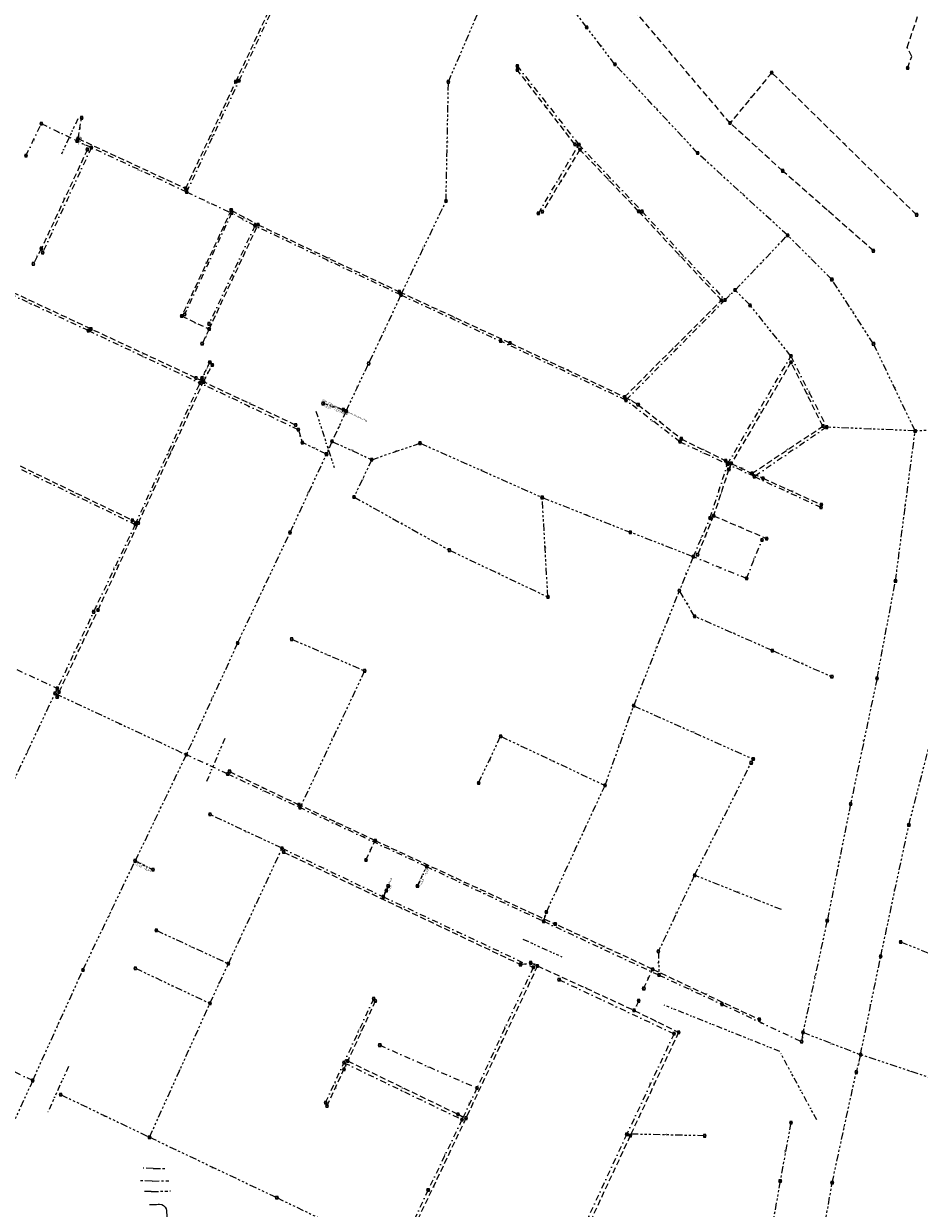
# Model space of a CAD drawing. Extents: x 149823 to 156818, y 468751 to 475536.
# Tile 23 of 27: x 154014 to 154388, y 473783 to 474277. Entities that reach past the tile are written whole.
import ezdxf
from ezdxf.enums import TextEntityAlignment as Align

# ---------------------------------------------------------------- set-up
doc = ezdxf.new("R2010")
doc.units = 0
doc.header["$LTSCALE"] = 0.5
for name, pattern in [('RI-DRAINAGE-SO', [19.2, 6, -1.8, 1.8, -1.8, 2.4, -1.8, 1.8, -1.8]), ('RI-DWA-SO', [11, 5, -3, 0, -3]), ('RI-GWA-SO', [18.45, 6, -1.8, 1.75, -1.8, 1.75, -1.8, 1.75, -1.8]), ('RI-HWA-SO', [7.4, 5, -2.4]), ('RI-OVERIG-SO', [17, 5, -2, 2, -2, 0, -2, 2, -2])]:
    doc.linetypes.add(name, pattern=pattern)
doc.layers.get('0').update_dxf_attribs({"linetype": 'CONTINUOUS'})
for name, color, linetype, lineweight in [('B-OI-RI-DRAINAGE-G', 91, 'RI-DRAINAGE-SO', 18), ('B-OI-RI-DWA-G', 42, 'RI-DWA-SO', 18), ('B-OI-RI-DWA_RIOOLPUT-S-250', 42, 'CONTINUOUS', 18), ('B-OI-RI-GWA-G', 11, 'RI-GWA-SO', 18), ('B-OI-RI-GWA_RIOOLPUT-S-250', 11, 'CONTINUOUS', 18), ('B-OI-RI-HWA-G', 151, 'RI-HWA-SO', 18), ('B-OI-RI-HWA_RIOOLPUT-S-250', 151, 'CONTINUOUS', 18), ('B-OI-RI-OVERIG_DUIKER-G', 171, 'RI-OVERIG-SO', 18), ('B-OI-RI-OVERIG_OVERSTORTLEIDING-G', 171, 'RI-OVERIG-SO', 18), ('B-OI-RI-OVERIG_OVERSTORTLEIDING-T30', 171, 'CONTINUOUS', 35), ('B-OI-RI-OVERIG_OVERSTORTLEIDING-T35', 171, 'CONTINUOUS', 35), ('B-OI-RI-OVERIG_STROMINGSRICHTING-T70', 252, 'CONTINUOUS', 70)]:
    doc.layers.add(name, color=color, linetype=linetype, lineweight=lineweight)
doc.layers.add('UITLAAT', color=151, linetype='CONTINUOUS')
doc.styles.add('NLCS-ISO', font='NLCS-ISO.ttf')
doc.styles.add('NLCS-ISO-M250-T30', font='NLCS-ISO.ttf', dxfattribs={"height": 0.75})
doc.styles.add('NLCS-ISO-M250-T35', font='NLCS-ISO.ttf', dxfattribs={"height": 0.875})
doc.styles.add('NLCS-ISO-M250-T70', font='NLCS-ISO.ttf', dxfattribs={"height": 1.75})

# ---------------------------------------------------------------- blocks, each defined once
blk = doc.blocks.new('SRI-PUT_INSPECTIE-SO')
at = {"flags": 128}
blk.add_lwpolyline([(-2, -2), (2, -2), (2, 2), (-2, 2)], close=True, dxfattribs=at)
blk.add_circle((0, 0), 2)
at = {"style": 'NLCS-ISO'}
blk.add_text('I', height=2.5, dxfattribs=at).set_placement((0, 0), align=Align.MIDDLE_CENTER)

msp = doc.modelspace()

# ---------------------------------------------------------------- linework, layer by layer
at = {"layer": 'B-OI-RI-DRAINAGE-G'}
for points in [[(154068.4, 473799.81), (154064.18, 473799.97)], [(154068.4, 473799.81), (154073.4, 473799.85)], [(154067.94, 473794.62), (154063.15, 473794.66)], [(154067.57, 473790.23), (154075.64, 473790.5)], [(154067.94, 473794.62), (154075.53, 473794.78)], [(154067.57, 473790.23), (154064.72, 473790.29)], [(154066.91, 473784.79), (154069.76, 473784.89), (154070.48, 473785.04), (154071.02, 473785.05), (154072.05, 473784.8), (154072.67, 473784.45), (154072.95, 473784.22), (154073.42, 473783.68), (154073.75, 473783.06), (154073.94, 473782.37), (154074.08, 473779.68), (154075.01, 473759.55), (154075.79, 473745.78), (154078.39, 473694.4), (154078.78, 473687.39)]]:
    msp.add_lwpolyline(points, dxfattribs=at)
at = {"layer": 'B-OI-RI-DWA-G'}
for points in [[(154104.19, 474252.88), (154128.11, 474303.87)], [(154220.05, 474259.04), (154245.73, 474226.26)], [(154082.37, 474206.51), (154104.19, 474252.88)], [(154015.37, 474221.62), (154021.77, 474235.01)], [(154021.77, 474235.01), (154036.61, 474227.82)], [(154042.63, 474225.01), (154022.3, 474181.26)], [(154042.63, 474225.01), (154036.61, 474227.82)], [(154082.37, 474206.51), (154042.63, 474225.01)], [(154228.86, 474197.58), (154245.73, 474226.26)], [(154245.73, 474226.26), (154272.09, 474198.38)], [(154082.37, 474206.51), (154101.05, 474197.75)], [(154101.05, 474197.75), (154081.5, 474155.6)], [(154110.76, 474192.48), (154101.05, 474197.75)], [(154272.09, 474198.38), (154306.64, 474161.55)], [(154110.76, 474192.48), (154091.65, 474151.6)], [(154171.59, 474163.63), (154110.76, 474192.48)], [(154041.42, 474148.79), (153992.58, 474171.62)], [(154306.64, 474161.55), (154310.84, 474165.65)], [(154171.59, 474163.63), (154213.14, 474144.41)], [(154306.64, 474161.55), (154265.37, 474119.81)], [(154041.42, 474148.79), (154087.9, 474126.98)], [(154265.37, 474119.81), (154213.14, 474144.41)], [(154307.68, 474093.23), (154334.09, 474138.19)], [(154334.09, 474138.19), (154348.94, 474108.58)], [(154060.92, 474068.09), (154087.9, 474126.98)], [(154088.76, 474128.98), (154087.93, 474126.96)], [(154128.89, 474107.5), (154087.93, 474126.96)], [(154287.83, 474102.52), (154265.37, 474119.81)], [(154348.94, 474108.58), (154318.85, 474088.02)], [(154287.83, 474102.52), (154307.68, 474093.23)], [(154300.44, 474070.77), (154307.68, 474093.23)], [(154318.85, 474088.02), (154307.68, 474093.23)], [(154013.49, 474090.99), (154060.92, 474068.09)], [(154318.85, 474088.02), (154346.61, 474075.22)], [(154060.92, 474068.09), (154043.57, 474031.67)], [(154293.42, 474054.6), (154300.44, 474070.77)], [(154315.65, 474045.6), (154322.06, 474061.6)], [(154315.65, 474045.6), (154293.42, 474054.6)], [(154044.56, 474033.76), (154028.48, 473999.79)], [(153986.17, 474019.33), (154028.48, 473999.79)], [(154028.48, 473999.79), (154027.49, 473997.7)], [(154099.41, 473964.16), (154082.16, 473972.18)], [(154099.41, 473964.16), (154129.59, 473950.16)], [(154182.28, 473925.57), (154129.59, 473950.16)], [(154122.09, 473933.21), (154164.32, 473912.97)], [(154182.28, 473925.57), (154231.06, 473902.8)], [(154164.32, 473912.97), (154165.48, 473915.6)], [(154164.32, 473912.97), (154226.73, 473883.62)], [(154231.06, 473902.8), (154279.12, 473880.4)], [(154226.73, 473883.62), (154203.26, 473833.33)], [(154279.12, 473880.4), (154305.33, 473868.27)], [(154237.52, 473878.47), (154285.38, 473855.96)], [(154160.24, 473870.57), (154147.87, 473843.91)], [(154305.33, 473868.27), (154338.55, 473852.69)], [(154018.2, 473836.5), (153963.65, 473861.66)], [(154285.38, 473855.96), (154265.73, 473814.12)], [(154162.82, 473851.21), (154203.26, 473833.33)], [(154140.22, 473827.26), (154147.87, 473843.91)], [(154147.87, 473843.91), (154197.05, 473820.21)], [(154203.26, 473833.33), (154197.05, 473820.21)], [(154197.05, 473820.21), (154182.96, 473790.91)], [(154265.73, 473814.12), (154228.79, 473734.82)], [(154182.96, 473790.91), (154170.1, 473763.54)]]:
    msp.add_lwpolyline(points, dxfattribs=at)
at = {"layer": 'B-OI-RI-GWA-G'}
for points in [[(154191.41, 474252.39), (154216.13, 474310.11)], [(154249.01, 474275.05), (154229.88, 474300.08)], [(154260.77, 474259.67), (154249.01, 474275.05)], [(154295.22, 474222.74), (154260.77, 474259.67)], [(154190.4, 474202.73), (154191.41, 474252.39)], [(154332.68, 474188.5), (154295.22, 474222.74)], [(154171.59, 474163.63), (154190.4, 474202.73)], [(154310.84, 474165.65), (154332.68, 474188.5)], [(154351.14, 474170.06), (154332.68, 474188.5)], [(154317.09, 474159.35), (154310.84, 474165.65)], [(154368.5, 474143.27), (154351.14, 474170.06)], [(154171.59, 474163.63), (154158.14, 474135.09)], [(154334.09, 474138.19), (154317.09, 474159.35)], [(154385.86, 474107.03), (154368.5, 474143.27)], [(154148.8, 474115.27), (154158.14, 474135.09)], [(154148.8, 474115.27), (154142.86, 474102.66)], [(154128.89, 474107.5), (154130.54, 474102.15)], [(154385.86, 474107.03), (154348.94, 474108.58)], [(154377.65, 474044.5), (154385.86, 474107.03)], [(154403.51, 474107.53), (154385.86, 474107.03)], [(154140.6, 474097.33), (154130.54, 474102.15)], [(154142.86, 474102.66), (154140.6, 474097.33)], [(154142.86, 474102.66), (154159.45, 474095.03)], [(154159.45, 474095.03), (154179.6, 474101.91)], [(154179.6, 474101.91), (154230.46, 474079.29)], [(154125.43, 474064.71), (154140.6, 474097.33)], [(154159.45, 474095.03), (154152.04, 474079.52)], [(154152.04, 474079.52), (154191.79, 474057.36)], [(154232.85, 474037.82), (154230.46, 474079.29)], [(154230.46, 474079.29), (154267.22, 474064.79)], [(154103.57, 474018.69), (154125.43, 474064.71)], [(154293.42, 474054.6), (154267.22, 474064.79)], [(154191.79, 474057.36), (154232.85, 474037.82)], [(154293.42, 474054.6), (154287.63, 474040.48)], [(154369.97, 474003.97), (154377.65, 474044.5)], [(154268.61, 473992.56), (154287.63, 474040.48)], [(154293.97, 474029.77), (154287.63, 474040.48)], [(154326.38, 474015.54), (154293.97, 474029.77)], [(154103.57, 474018.69), (154082.16, 473972.18)], [(154126.1, 474020.3), (154156.48, 474007.1)], [(154326.38, 474015.54), (154351.13, 474004.67)], [(154156.48, 474007.1), (154129.59, 473950.16)], [(154369.97, 474003.97), (154358.94, 473951.64)], [(154004.26, 473948.52), (154027.49, 473997.7)], [(154027.49, 473997.7), (154082.16, 473972.18)], [(154256.63, 473959.37), (154268.61, 473992.56)], [(154268.61, 473992.56), (154318.37, 473970.34)], [(154383.23, 473942.89), (154393.93, 473984.4)], [(154203.96, 473960.44), (154213.14, 473979.84)], [(154213.14, 473979.84), (154256.63, 473959.37)], [(154082.16, 473972.18), (154060.87, 473927.98)], [(154293.94, 473921.98), (154317.54, 473968.79)], [(154232.2, 473906.61), (154256.63, 473959.37)], [(154358.94, 473951.64), (154349.2, 473903.09)], [(154122.09, 473933.21), (154092.02, 473947.29)], [(154371.51, 473888.19), (154383.23, 473942.89)], [(154099.71, 473885.13), (154122.09, 473933.21)], [(154039.13, 473882.52), (154060.87, 473927.98)], [(154293.94, 473921.98), (154278.86, 473890.25)], [(154330.12, 473907.64), (154293.94, 473921.98)], [(154231.06, 473902.8), (154232.2, 473906.61)], [(154069.65, 473899.03), (154099.71, 473885.13)], [(154349.2, 473903.09), (154339.09, 473856.56)], [(154379.77, 473894.22), (154420.45, 473878.15)], [(154278.86, 473890.25), (154279.12, 473880.4)], [(154092.05, 473868.63), (154099.71, 473885.13)], [(154363.1, 473847.25), (154371.51, 473888.19)], [(154018.2, 473836.5), (154039.13, 473882.52)], [(154060.95, 473883.24), (154092.05, 473868.63)], [(154066.86, 473812.87), (154092.05, 473868.63)], [(154339.09, 473856.56), (154338.55, 473852.69)], [(154339.09, 473856.56), (154363.1, 473847.25)], [(154363.1, 473847.25), (154361.3, 473839.97)], [(154404.58, 473833.53), (154363.1, 473847.25)], [(154351.28, 473793.91), (154361.3, 473839.97)], [(154018.2, 473836.5), (153997.13, 473790.48)], [(154029.84, 473830.62), (154066.86, 473812.87)], [(154334.07, 473818.96), (154329.62, 473794.66)], [(154066.86, 473812.87), (154119.9, 473787.71)], [(154298.12, 473813.46), (154265.79, 473814.19)], [(154329.62, 473794.66), (154320.81, 473745.16)], [(154341.79, 473739.48), (154351.28, 473793.91)], [(154119.9, 473787.71), (154170.1, 473763.54)]]:
    msp.add_lwpolyline(points, dxfattribs=at)
at = {"layer": 'B-OI-RI-HWA-G'}
for points in [[(154382.71, 474258.1), (154384.41, 474262.98), (154382.56, 474266.76), (154402.73, 474327.3)], [(154102.83, 474252.47), (154126.73, 474303.58)], [(154308.74, 474235.2), (154264.4, 474287.4)], [(154244.11, 474226.34), (154220.08, 474257.37)], [(154326.11, 474256.2), (154308.74, 474235.2)], [(154386.46, 474197.01), (154326.11, 474256.2)], [(154081.93, 474207.99), (154102.83, 474252.47)], [(154037.07, 474228.77), (154038.57, 474237.39)], [(154330.6, 474215.34), (154308.74, 474235.2)], [(154037.07, 474228.77), (154081.93, 474207.99)], [(154246.17, 474224.19), (154244.11, 474226.34)], [(154040.97, 474224.2), (154021.83, 474182.97)], [(154246.17, 474224.19), (154230.55, 474198.27)], [(154270.63, 474198.46), (154246.17, 474224.19)], [(154368.45, 474182.01), (154330.6, 474215.34)], [(154100.89, 474198.96), (154080.28, 474154.85)], [(154100.89, 474198.96), (154112.05, 474192.87)], [(154305.15, 474161.43), (154270.63, 474198.46)], [(154091.7, 474149.42), (154112.05, 474192.87)], [(154112.05, 474192.87), (154170.94, 474164.96)], [(154021.83, 474182.97), (154018.46, 474176.59)], [(154042.4, 474149.49), (153991.1, 474173.48)], [(154170.94, 474164.96), (154217.1, 474143.65)], [(154264.77, 474121.17), (154305.15, 474161.43)], [(154080.28, 474154.85), (154091.7, 474149.42)], [(154086.22, 474129.03), (154042.4, 474149.49)], [(154091.7, 474149.42), (154088.79, 474143.37)], [(154217.1, 474143.65), (154264.77, 474121.17)], [(154089.35, 474127.45), (154093.03, 474134.49)], [(154334.11, 474135.59), (154309.25, 474093.46)], [(154347.44, 474109.01), (154334.11, 474135.59)], [(154062.24, 474068.67), (154089.35, 474127.45)], [(154089.35, 474127.45), (154086.22, 474129.03)], [(154127.73, 474109.44), (154089.35, 474127.45)], [(154264.77, 474121.17), (154270.45, 474117.94)], [(154270.45, 474117.94), (154288.41, 474103.71)], [(154317.86, 474089.33), (154347.44, 474109.01)], [(154288.41, 474103.71), (154306.89, 474094.59)], [(154012.95, 474092.43), (154059.75, 474069.81)], [(154306.89, 474094.59), (154309.25, 474093.46)], [(154309.25, 474093.46), (154308.22, 474091.02)], [(154309.25, 474093.46), (154317.86, 474089.33)], [(154308.22, 474091.02), (154301.88, 474071.68)], [(154317.86, 474089.33), (154322.47, 474087.29)], [(154322.47, 474087.29), (154346.79, 474076.32)], [(154301.88, 474071.68), (154295.18, 474055.49)], [(154301.88, 474071.68), (154324, 474062.19)], [(154045.42, 474032.43), (154062.24, 474068.67)], [(154059.75, 474069.81), (154062.24, 474068.67)], [(154029.2, 473998.34), (154045.42, 474032.43)], [(154028.39, 473996.26), (154029.2, 473998.34)], [(154100.19, 473965.17), (154129.1, 473951.34)], [(154160.89, 473936.41), (154129.1, 473951.34)], [(154157, 473928.3), (154160.89, 473936.41)], [(154160.89, 473936.41), (154235.87, 473901.66)], [(154122.74, 473931.6), (154221.43, 473884.8)], [(154276.47, 473882.84), (154235.87, 473901.66)], [(154228.49, 473884.22), (154198.7, 473820.8)], [(154221.43, 473884.8), (154225.63, 473885.5)], [(154225.63, 473885.5), (154228.49, 473884.22)], [(154228.49, 473884.22), (154268.73, 473865.74), (154268.85, 473865.68)], [(154272.71, 473874.74), (154276.47, 473882.84)], [(154276.47, 473882.84), (154320.88, 473861.91)], [(154160.93, 473869.58), (154149.44, 473844.6)], [(154270.7, 473869.68), (154268.73, 473865.74)], [(154268.85, 473865.68), (154287.27, 473856.59)], [(154287.27, 473856.59), (154267.16, 473813.56)], [(154147.86, 473841.16), (154149.44, 473844.6)], [(154149.44, 473844.6), (154195.33, 473822.42)], [(154140.82, 473825.89), (154147.86, 473841.16)], [(154198.7, 473820.8), (154171.71, 473764.25)], [(154195.33, 473822.42), (154198.7, 473820.8)], [(154267.16, 473813.56), (154230.69, 473735.47)]]:
    msp.add_lwpolyline(points, dxfattribs=at)
at = {"layer": 'B-OI-RI-OVERIG_DUIKER-G'}
for points in [[(154037.02, 474236.96), (154030.06, 474222.12)], [(154136.15, 474115.3), (154144.05, 474090.99)], [(154098.2, 473978.95), (154090.61, 473960.95)], [(154222.43, 473895.34), (154238.64, 473888.04)], [(154344.83, 473820.1), (154329.44, 473848.61), (154281.31, 473867.85)], [(154033.11, 473842.36), (154024.56, 473823.48)]]:
    msp.add_lwpolyline(points, dxfattribs=at)
at = {"layer": 'B-OI-RI-OVERIG_OVERSTORTLEIDING-G'}
for points in [[(154036.61, 474227.82), (154037.07, 474228.77)], [(154091.99, 474135.61), (154088.76, 474128.98)], [(154147.58, 474115.84), (154139.21, 474118.44)], [(154148.8, 474115.27), (154147.58, 474115.84)], [(154060.87, 473927.98), (154068.29, 473924.29)], [(154178.51, 473917.48), (154182.28, 473925.57)], [(154165.48, 473915.6), (154166.28, 473917.53)]]:
    msp.add_lwpolyline(points, dxfattribs=at)

# ---------------------------------------------------------------- block references
at = {"layer": 'B-OI-RI-DWA_RIOOLPUT-S-250', "xscale": 0.25, "yscale": 0.25, "zscale": 0.25}
for p in [(154220.05, 474259.04), (154104.19, 474252.88), (154021.77, 474235.01), (154036.61, 474227.82), (154042.63, 474225.01), (154245.73, 474226.26), (154015.37, 474221.62), (154082.37, 474206.51), (154101.05, 474197.75), (154228.86, 474197.58), (154272.09, 474198.38), (154110.76, 474192.48), (154022.3, 474181.26), (154171.59, 474163.63), (154306.64, 474161.55), (154081.5, 474155.6), (154091.65, 474151.6), (154041.42, 474148.79), (154213.14, 474144.41), (154334.09, 474138.19), (154087.9, 474126.98), (154088.76, 474128.98), (154265.37, 474119.81), (154128.89, 474107.5), (154348.94, 474108.58), (154130.54, 474102.15), (154287.83, 474102.52), (154307.68, 474093.23), (154318.85, 474088.02), (154346.61, 474075.22), (154060.92, 474068.09), (154300.44, 474070.77), (154322.06, 474061.6), (154293.42, 474054.6), (154315.65, 474045.6), (154043.57, 474031.67), (154028.48, 473999.79), (154099.41, 473964.16), (154129.59, 473950.16), (154182.28, 473925.57), (154165.48, 473915.6), (154164.32, 473912.97), (154231.06, 473902.8), (154226.73, 473883.62), (154279.12, 473880.4), (154237.52, 473878.47), (154160.24, 473870.57), (154305.33, 473868.27), (154285.38, 473855.96), (154162.82, 473851.21), (154147.87, 473843.91), (154203.26, 473833.33), (154140.22, 473827.26), (154197.05, 473820.21), (154265.73, 473814.12), (154182.96, 473790.91)]:
    msp.add_blockref('SRI-PUT_INSPECTIE-SO', p, dxfattribs=at)
at = {"layer": 'B-OI-RI-GWA_RIOOLPUT-S-250', "xscale": 0.25, "yscale": 0.25, "zscale": 0.25}
for p in [(154249.01, 474275.05), (154260.77, 474259.67), (154191.41, 474252.39), (154295.22, 474222.74), (154190.4, 474202.73), (154332.68, 474188.5), (154351.14, 474170.06), (154310.84, 474165.65), (154317.09, 474159.35), (154368.5, 474143.27), (154158.14, 474135.09), (154147.58, 474115.84), (154148.8, 474115.27), (154385.86, 474107.03), (154142.86, 474102.66), (154179.6, 474101.91), (154140.6, 474097.33), (154159.45, 474095.03), (154152.04, 474079.52), (154230.46, 474079.29), (154125.43, 474064.71), (154267.22, 474064.79), (154191.79, 474057.36), (154377.65, 474044.5), (154232.85, 474037.82), (154287.63, 474040.48), (154293.97, 474029.77), (154103.57, 474018.69), (154126.1, 474020.3), (154326.38, 474015.54), (154156.48, 474007.1), (154351.13, 474004.67), (154369.97, 474003.97), (154027.49, 473997.7), (154268.61, 473992.56), (154213.14, 473979.84), (154082.16, 473972.18), (154317.54, 473968.79), (154318.37, 473970.34), (154203.96, 473960.44), (154256.63, 473959.37), (154358.94, 473951.64), (154092.02, 473947.29), (154383.23, 473942.89), (154122.09, 473933.21), (154060.87, 473927.98), (154293.94, 473921.98), (154232.2, 473906.61), (154069.65, 473899.03), (154349.2, 473903.09), (154379.77, 473894.22), (154278.86, 473890.25), (154099.71, 473885.13), (154371.51, 473888.19), (154039.13, 473882.52), (154060.95, 473883.24), (154092.05, 473868.63), (154339.09, 473856.56), (154338.55, 473852.69), (154363.1, 473847.25), (154361.3, 473839.97), (154018.2, 473836.5), (154029.84, 473830.62), (154334.07, 473818.96), (154066.86, 473812.87), (154298.12, 473813.46), (154329.62, 473794.66), (154351.28, 473793.91), (154119.9, 473787.71)]:
    msp.add_blockref('SRI-PUT_INSPECTIE-SO', p, dxfattribs=at)
at = {"layer": 'B-OI-RI-HWA_RIOOLPUT-S-250', "xscale": 0.25, "yscale": 0.25, "zscale": 0.25}
for p in [(154220.08, 474257.37), (154326.11, 474256.2), (154382.71, 474258.1), (154102.83, 474252.47), (154308.74, 474235.2), (154037.07, 474228.77), (154040.97, 474224.2), (154244.11, 474226.34), (154246.17, 474224.19), (154330.6, 474215.34), (154081.93, 474207.99), (154100.89, 474198.96), (154230.55, 474198.27), (154270.63, 474198.46), (154386.46, 474197.01), (154112.05, 474192.87), (154021.83, 474182.97), (154368.45, 474182.01), (154170.94, 474164.96), (154305.15, 474161.43), (154080.28, 474154.85), (154042.4, 474149.49), (154091.7, 474149.42), (154217.1, 474143.65), (154334.11, 474135.59), (154086.22, 474129.03), (154089.35, 474127.45), (154264.77, 474121.17), (154270.45, 474117.94), (154127.73, 474109.44), (154347.44, 474109.01), (154288.41, 474103.71), (154306.89, 474094.59), (154308.22, 474091.02), (154309.25, 474093.46), (154317.86, 474089.33), (154322.47, 474087.29), (154346.79, 474076.32), (154301.88, 474071.68), (154059.75, 474069.81), (154062.24, 474068.67), (154324, 474062.19), (154295.18, 474055.49), (154045.42, 474032.43), (154029.2, 473998.34), (154028.39, 473996.26), (154100.19, 473965.17), (154129.1, 473951.34), (154160.89, 473936.41), (154122.74, 473931.6), (154235.87, 473901.66), (154221.43, 473884.8), (154225.63, 473885.5), (154228.49, 473884.22), (154276.47, 473882.84), (154160.93, 473869.58), (154268.73, 473865.74), (154320.88, 473861.91), (154287.27, 473856.59), (154149.44, 473844.6), (154147.86, 473841.16), (154140.82, 473825.89), (154195.33, 473822.42), (154198.7, 473820.8), (154267.16, 473813.56)]:
    msp.add_blockref('SRI-PUT_INSPECTIE-SO', p, dxfattribs=at)
at = {"layer": 'UITLAAT', "xscale": 0.25, "yscale": 0.25, "zscale": 0.25}
for p in [(154038.57, 474237.39), (154018.46, 474176.59), (154088.79, 474143.37), (154091.99, 474135.61), (154093.03, 474134.49), (154139.21, 474118.44), (154157, 473928.3), (154068.29, 473924.29), (154166.28, 473917.53), (154178.51, 473917.48), (154272.8, 473874.8), (154270.7, 473869.68)]:
    msp.add_blockref('SRI-PUT_INSPECTIE-SO', p, dxfattribs=at)

# ---------------------------------------------------------------- texts
at = {"layer": 'B-OI-RI-OVERIG_OVERSTORTLEIDING-T30', "style": 'NLCS-ISO-M250-T30'}
for s, rotation, p in [('  PVC-U ', 64.7442, (154036.84, 474228.29)), (' 315 PVC-U Rond', 64.1713, (154090.37, 474132.29)), ('1500 2500 Gewapend beton Rechthoekig', 334.7899, (154148.19, 474115.55)), (' 315 PVC-U Rond', 342.8113, (154143.39, 474117.14)), (' 315 PVC-U Rond', 333.6439, (154064.58, 473926.13)), (' 315 PVC-U Rond', 64.7442, (154180.39, 473921.53)), (' 400 PVC-U Rond', 67.609, (154165.88, 473916.57))]:
    msp.add_text(s, height=0.75, rotation=rotation, dxfattribs=at).set_placement(p, align=Align.MIDDLE_CENTER)
at = {"layer": 'B-OI-RI-OVERIG_OVERSTORTLEIDING-T35', "style": 'NLCS-ISO-M250-T35'}
for s, rotation, p in [('-0,35', 64.7442, (154037.86, 474228.11)), ('-0,35', 64.7442, (154037.63, 474227.63)), ('-1', 64.1713, (154092.08, 474133.52)), ('-1,95', 64.1713, (154089.6, 474128.2)), ('-2,15', 342.8113, (154141.01, 474116.84)), ('-2,16', 342.8113, (154145.19, 474115.54)), ('-2,18', 334.7899, (154147.46, 474114.79)), ('-2,18', 334.7899, (154148.07, 474114.51)), ('-2,49', 333.6439, (154062.28, 473926.16)), ('-2,49', 333.6439, (154065.99, 473924.31)), ('-1,43', 64.7442, (154182.24, 473923.12)), ('-1,43', 64.7442, (154180.35, 473919.08)), ('-0,9', 67.609, (154167, 473916.67))]:
    msp.add_text(s, height=0.875, rotation=rotation, dxfattribs=at).set_placement(p, align=Align.MIDDLE_CENTER)
at = {"layer": 'B-OI-RI-OVERIG_STROMINGSRICHTING-T70', "style": 'NLCS-ISO-M250-T70'}
for rotation, p in [(127.1966, (154254.89, 474267.36)), (127.1966, (154254.89, 474267.36)), (230.329, (154317.42, 474245.7)), (230.329, (154317.42, 474245.7)), (307.8608, (154232.09, 474241.85)), (307.8608, (154232.09, 474241.85)), (307.8608, (154232.89, 474242.65)), (307.8608, (154232.89, 474242.65)), (132.9262, (154277.99, 474241.2)), (132.9262, (154277.99, 474241.2)), (334.2169, (154029.19, 474231.41)), (334.2169, (154029.19, 474231.41)), (80.2141, (154037.82, 474233.08)), (80.2141, (154037.82, 474233.08)), (64.7442, (154092.38, 474230.23)), (64.7442, (154092.38, 474230.23)), (244.653, (154093.28, 474229.69)), (244.653, (154093.28, 474229.69)), (64.7442, (154018.57, 474228.31)), (64.7442, (154018.57, 474228.31)), (64.7442, (154036.84, 474228.29)), (64.7442, (154036.84, 474228.29)), (334.7899, (154039.62, 474226.41)), (334.7899, (154039.62, 474226.41)), (88.8085, (154190.9, 474227.56)), (88.8085, (154190.9, 474227.56)), (313.5904, (154245.14, 474225.26)), (313.5904, (154245.14, 474225.26)), (137.5099, (154319.67, 474225.27)), (137.5099, (154319.67, 474225.27)), (135.791, (154356.29, 474226.61)), (135.791, (154356.29, 474226.61)), (334.7899, (154062.5, 474215.76)), (334.7899, (154062.5, 474215.76)), (59.5876, (154237.3, 474211.92)), (59.5876, (154237.3, 474211.92)), (59.0147, (154238.36, 474211.23)), (59.0147, (154238.36, 474211.23)), (313.5904, (154258.4, 474211.32)), (313.5904, (154258.4, 474211.32)), (313.5904, (154258.91, 474212.32)), (313.5904, (154258.91, 474212.32)), (137.5099, (154313.95, 474205.62)), (137.5099, (154313.95, 474205.62)), (245.2259, (154031.4, 474203.59)), (245.2259, (154031.4, 474203.59)), (65.3172, (154032.47, 474203.14)), (65.3172, (154032.47, 474203.14)), (334.7899, (154091.71, 474202.13)), (334.7899, (154091.71, 474202.13)), (331.3521, (154105.91, 474195.11)), (331.3521, (154105.91, 474195.11)), (331.3521, (154106.47, 474195.92)), (331.3521, (154106.47, 474195.92)), (138.6558, (154349.52, 474198.67)), (138.6558, (154349.52, 474198.67)), (242.3611, (154020.15, 474179.78)), (242.3611, (154020.15, 474179.78)), (244.08, (154181, 474183.18)), (244.08, (154181, 474183.18)), (313.0175, (154287.89, 474179.95)), (313.0175, (154287.89, 474179.95)), (313.0175, (154289.37, 474179.97)), (313.0175, (154289.37, 474179.97)), (245.2259, (154090.58, 474176.9)), (245.2259, (154090.58, 474176.9)), (65.3172, (154091.28, 474176.67)), (65.3172, (154091.28, 474176.67)), (334.7899, (154141.18, 474178.05)), (334.7899, (154141.18, 474178.05)), (154.6986, (154141.49, 474178.92)), (154.6986, (154141.49, 474178.92)), (46.4096, (154321.76, 474177.08)), (46.4096, (154321.76, 474177.08)), (135.218, (154341.91, 474179.28)), (135.218, (154341.91, 474179.28)), (64.7442, (154101.21, 474172.04)), (64.7442, (154101.21, 474172.04)), (244.653, (154101.87, 474171.15)), (244.653, (154101.87, 474171.15)), (334.7899, (154016.75, 474161.48)), (334.7899, (154016.75, 474161.48)), (334.7899, (154017, 474160.2)), (334.7899, (154017, 474160.2)), (224.5995, (154308.74, 474163.6)), (224.5995, (154308.74, 474163.6)), (314.7363, (154313.97, 474162.5)), (314.7363, (154313.97, 474162.5)), (123.1859, (154359.82, 474156.66)), (123.1859, (154359.82, 474156.66)), (334.7899, (154085.99, 474152.14)), (334.7899, (154085.99, 474152.14)), (155.2716, (154192.37, 474154.02)), (155.2716, (154192.37, 474154.02)), (335.3628, (154194.02, 474154.31)), (335.3628, (154194.02, 474154.31)), (64.1713, (154090.24, 474146.4)), (64.1713, (154090.24, 474146.4)), (64.7442, (154164.87, 474149.36)), (64.7442, (154164.87, 474149.36)), (309.0068, (154325.59, 474148.77)), (309.0068, (154325.59, 474148.77)), (225.1724, (154284.96, 474141.3)), (225.1724, (154284.96, 474141.3)), (225.1724, (154286.01, 474140.68)), (225.1724, (154286.01, 474140.68)), (334.7899, (154064.31, 474139.26)), (334.7899, (154064.31, 474139.26)), (334.7899, (154064.66, 474137.88)), (334.7899, (154064.66, 474137.88)), (244.653, (154089.94, 474131.29)), (244.653, (154089.94, 474131.29)), (242.3611, (154091.19, 474130.97)), (242.3611, (154091.19, 474130.97)), (154.6986, (154239.26, 474132.11)), (154.6986, (154239.26, 474132.11)), (154.6986, (154240.93, 474132.41)), (154.6986, (154240.93, 474132.41)), (152.9797, (154087.78, 474128.24)), (152.9797, (154087.78, 474128.24)), (66.4631, (154088.33, 474127.98)), (66.4631, (154088.33, 474127.98)), (244.653, (154153.47, 474125.18)), (244.653, (154153.47, 474125.18)), (116.8834, (154340.78, 474122.3)), (116.8834, (154340.78, 474122.3)), (116.8834, (154341.52, 474123.38)), (116.8834, (154341.52, 474123.38)), (115.7375, (154377.18, 474125.15)), (115.7375, (154377.18, 474125.15)), (334.7899, (154108.39, 474117.24)), (334.7899, (154108.39, 474117.24)), (154.6986, (154108.54, 474118.44)), (154.6986, (154108.54, 474118.44)), (342.8113, (154143.39, 474117.14)), (342.8113, (154143.39, 474117.14)), (334.7899, (154148.19, 474115.55)), (334.7899, (154148.19, 474115.55)), (150.1149, (154267.61, 474119.56)), (150.1149, (154267.61, 474119.56)), (239.4964, (154320.89, 474115.71)), (239.4964, (154320.89, 474115.71)), (322.1848, (154276.6, 474111.17)), (322.1848, (154276.6, 474111.17)), (141.5206, (154279.43, 474110.83)), (141.5206, (154279.43, 474110.83)), (239.4964, (154321.68, 474114.53)), (239.4964, (154321.68, 474114.53)), (64.7442, (154145.83, 474108.96)), (64.7442, (154145.83, 474108.96)), (177.6169, (154367.4, 474107.8)), (177.6169, (154367.4, 474107.8)), (287.2344, (154129.71, 474104.83)), (287.2344, (154129.71, 474104.83)), (65.3172, (154074.41, 474097.53)), (65.3172, (154074.41, 474097.53)), (245.2259, (154075.79, 474098.06)), (245.2259, (154075.79, 474098.06)), (154.6986, (154135.57, 474099.74)), (154.6986, (154135.57, 474099.74)), (246.9448, (154141.73, 474100)), (246.9448, (154141.73, 474100)), (155.2716, (154151.15, 474098.85)), (155.2716, (154151.15, 474098.85)), (198.8164, (154169.52, 474098.47)), (198.8164, (154169.52, 474098.47)), (334.7899, (154297.75, 474097.88)), (334.7899, (154297.75, 474097.88)), (153.5527, (154297.65, 474099.15)), (153.5527, (154297.65, 474099.15)), (213.7133, (154332.65, 474099.17)), (213.7133, (154332.65, 474099.17)), (214.2862, (154333.89, 474098.3)), (214.2862, (154333.89, 474098.3)), (154.6986, (154308.07, 474094.03)), (154.6986, (154308.07, 474094.03)), (67.0361, (154308.73, 474092.24)), (67.0361, (154308.73, 474092.24)), (154.1256, (154313.56, 474091.4)), (154.1256, (154313.56, 474091.4)), (64.7442, (154155.74, 474087.28)), (64.7442, (154155.74, 474087.28)), (155.8445, (154205.03, 474090.6)), (155.8445, (154205.03, 474090.6)), (154.6986, (154313.26, 474090.63)), (154.6986, (154313.26, 474090.63)), (156.4175, (154320.17, 474088.31)), (156.4175, (154320.17, 474088.31)), (334.2169, (154036.35, 474081.12)), (334.2169, (154036.35, 474081.12)), (245.2259, (154133.01, 474081.02)), (245.2259, (154133.01, 474081.02)), (252.1014, (154304.06, 474082)), (252.1014, (154304.06, 474082)), (71.6197, (154305.05, 474081.35)), (71.6197, (154305.05, 474081.35)), (155.2716, (154332.73, 474081.62)), (155.2716, (154332.73, 474081.62)), (155.8445, (154334.63, 474081.81)), (155.8445, (154334.63, 474081.81)), (334.2169, (154037.2, 474079.54)), (334.2169, (154037.2, 474079.54)), (158.7093, (154248.84, 474072.04)), (158.7093, (154248.84, 474072.04)), (262.4147, (154381.76, 474075.76)), (262.4147, (154381.76, 474075.76)), (335.3628, (154061, 474069.24)), (335.3628, (154061, 474069.24)), (150.6879, (154171.91, 474068.44)), (150.6879, (154171.91, 474068.44)), (156.9904, (154312.94, 474066.93)), (156.9904, (154312.94, 474066.93)), (246.3719, (154296.93, 474062.69)), (246.3719, (154296.93, 474062.69)), (67.609, (154298.53, 474063.58)), (67.609, (154298.53, 474063.58)), (93.3921, (154231.66, 474058.55)), (93.3921, (154231.66, 474058.55)), (158.7093, (154280.32, 474059.7)), (158.7093, (154280.32, 474059.7)), (248.0907, (154318.86, 474053.6)), (248.0907, (154318.86, 474053.6)), (244.653, (154052.24, 474049.88)), (244.653, (154052.24, 474049.88)), (245.2259, (154053.83, 474050.55)), (245.2259, (154053.83, 474050.55)), (154.6986, (154212.32, 474047.59)), (154.6986, (154212.32, 474047.59)), (247.5178, (154290.52, 474047.54)), (247.5178, (154290.52, 474047.54)), (338.2276, (154304.54, 474050.1)), (338.2276, (154304.54, 474050.1)), (244.653, (154114.5, 474041.7)), (244.653, (154114.5, 474041.7)), (120.3211, (154290.8, 474035.13)), (120.3211, (154290.8, 474035.13)), (156.4175, (154310.17, 474022.66)), (156.4175, (154310.17, 474022.66)), (258.9769, (154373.81, 474024.23)), (258.9769, (154373.81, 474024.23)), (244.653, (154035.53, 474014.68)), (244.653, (154035.53, 474014.68)), (244.653, (154037.31, 474015.38)), (244.653, (154037.31, 474015.38)), (336.5087, (154141.29, 474013.7)), (336.5087, (154141.29, 474013.7)), (248.0907, (154278.12, 474016.52)), (248.0907, (154278.12, 474016.52)), (156.4175, (154338.75, 474010.1)), (156.4175, (154338.75, 474010.1)), (244.653, (154027.98, 473998.74)), (244.653, (154027.98, 473998.74)), (248.6637, (154028.79, 473997.3)), (248.6637, (154028.79, 473997.3)), (245.2259, (154092.86, 473995.43)), (245.2259, (154092.86, 473995.43)), (334.7899, (154054.83, 473984.94)), (334.7899, (154054.83, 473984.94)), (244.653, (154143.03, 473978.63)), (244.653, (154143.03, 473978.63)), (155.8445, (154293.49, 473981.45)), (155.8445, (154293.49, 473981.45)), (257.831, (154364.45, 473977.8)), (257.831, (154364.45, 473977.8)), (64.7442, (154015.88, 473973.11)), (64.7442, (154015.88, 473973.11)), (250.3826, (154262.62, 473975.97)), (250.3826, (154262.62, 473975.97)), (155.2716, (154090.79, 473968.17)), (155.2716, (154090.79, 473968.17)), (64.7442, (154208.55, 473970.14)), (64.7442, (154208.55, 473970.14)), (334.7899, (154234.89, 473969.6)), (334.7899, (154234.89, 473969.6)), (334.2169, (154114.64, 473958.25)), (334.2169, (154114.64, 473958.25)), (335.3628, (154114.5, 473957.16)), (335.3628, (154114.5, 473957.16)), (244.08, (154071.52, 473950.08)), (244.08, (154071.52, 473950.08)), (334.7899, (154144.99, 473943.87)), (334.7899, (154144.99, 473943.87)), (243.5071, (154305.74, 473945.38)), (243.5071, (154305.74, 473945.38)), (334.7899, (154107.05, 473940.25)), (334.7899, (154107.05, 473940.25)), (154.6986, (154155.93, 473937.87)), (154.6986, (154155.93, 473937.87)), (245.2259, (154244.42, 473932.99)), (245.2259, (154244.42, 473932.99)), (244.08, (154158.95, 473932.35)), (244.08, (154158.95, 473932.35)), (333.6439, (154064.58, 473926.13)), (333.6439, (154064.58, 473926.13)), (334.2169, (154143.2, 473923.09)), (334.2169, (154143.2, 473923.09)), (258.404, (154354.07, 473927.36)), (258.404, (154354.07, 473927.36)), (245.2259, (154180.39, 473921.53)), (245.2259, (154180.39, 473921.53)), (335.3628, (154198.38, 473919.03)), (335.3628, (154198.38, 473919.03)), (246.3719, (154164.9, 473914.29)), (246.3719, (154164.9, 473914.29)), (67.609, (154165.88, 473916.57)), (67.609, (154165.88, 473916.57)), (154.6986, (154206.67, 473914.18)), (154.6986, (154206.67, 473914.18)), (158.1364, (154312.03, 473914.81)), (158.1364, (154312.03, 473914.81)), (257.831, (154377.37, 473915.54)), (257.831, (154377.37, 473915.54)), (245.2259, (154110.9, 473909.17)), (245.2259, (154110.9, 473909.17)), (334.7899, (154172.09, 473908.2)), (334.7899, (154172.09, 473908.2)), (64.1713, (154050, 473905.25)), (64.1713, (154050, 473905.25)), (253.2473, (154231.63, 473904.7)), (253.2473, (154231.63, 473904.7)), (244.653, (154286.4, 473906.12)), (244.653, (154286.4, 473906.12)), (334.7899, (154195.52, 473898.29)), (334.7899, (154195.52, 473898.29)), (335.3628, (154084.68, 473892.08)), (335.3628, (154084.68, 473892.08)), (155.2716, (154255.09, 473891.6)), (155.2716, (154255.09, 473891.6)), (155.2716, (154256.17, 473892.25)), (155.2716, (154256.17, 473892.25)), (9.1673, (154223.53, 473885.15)), (9.1673, (154223.53, 473885.15)), (155.8445, (154227.06, 473884.86)), (155.8445, (154227.06, 473884.86)), (271.7645, (154278.99, 473885.32)), (271.7645, (154278.99, 473885.32)), (245.2259, (154274.64, 473878.82)), (245.2259, (154274.64, 473878.82)), (257.831, (154344.15, 473879.82)), (257.831, (154344.15, 473879.82)), (334.7899, (154076.5, 473875.94)), (334.7899, (154076.5, 473875.94)), (245.2259, (154095.88, 473876.88)), (245.2259, (154095.88, 473876.88)), (155.2716, (154248.61, 473874.98)), (155.2716, (154248.61, 473874.98)), (155.2716, (154292.23, 473874.33)), (155.2716, (154292.23, 473874.33)), (154.6986, (154298.68, 473872.37)), (154.6986, (154298.68, 473872.37)), (334.7899, (154261.45, 473867.21)), (334.7899, (154261.45, 473867.21)), (63.5983, (154269.71, 473867.71)), (63.5983, (154269.71, 473867.71)), (258.404, (154367.31, 473867.72)), (258.404, (154367.31, 473867.72)), (245.7989, (154028.67, 473859.51)), (245.7989, (154028.67, 473859.51)), (333.6439, (154278, 473861.17)), (333.6439, (154278, 473861.17)), (334.7899, (154321.94, 473860.48)), (334.7899, (154321.94, 473860.48)), (245.2259, (154154.05, 473857.24)), (245.2259, (154154.05, 473857.24)), (245.2259, (154155.19, 473857.09)), (245.2259, (154155.19, 473857.09)), (245.2259, (154214.99, 473858.47)), (245.2259, (154214.99, 473858.47)), (81.933, (154338.82, 473854.62)), (81.933, (154338.82, 473854.62)), (244.653, (154213.6, 473852.51)), (244.653, (154213.6, 473852.51)), (338.8006, (154351.09, 473851.9)), (338.8006, (154351.09, 473851.9)), (245.7989, (154079.45, 473840.75)), (245.7989, (154079.45, 473840.75)), (65.3172, (154148.65, 473842.88)), (65.3172, (154148.65, 473842.88)), (335.9358, (154183.04, 473842.27)), (335.9358, (154183.04, 473842.27)), (76.2034, (154362.2, 473843.61)), (76.2034, (154362.2, 473843.61)), (341.6654, (154383.84, 473840.39)), (341.6654, (154383.84, 473840.39)), (65.3172, (154144.04, 473835.59)), (65.3172, (154144.04, 473835.59)), (244.653, (154275.55, 473835.04)), (244.653, (154275.55, 473835.04)), (245.2259, (154277.22, 473835.08)), (245.2259, (154277.22, 473835.08)), (65.3172, (154144.34, 473833.53)), (65.3172, (154144.34, 473833.53)), (334.2169, (154172.39, 473833.51)), (334.2169, (154172.39, 473833.51)), (334.2169, (154172.46, 473832.06)), (334.2169, (154172.46, 473832.06)), (244.653, (154200.15, 473826.77)), (244.653, (154200.15, 473826.77)), (334.2169, (154048.35, 473821.74)), (334.2169, (154048.35, 473821.74)), (334.2169, (154197.02, 473821.61)), (334.2169, (154197.02, 473821.61)), (257.831, (154356.29, 473816.94)), (257.831, (154356.29, 473816.94)), (178.7628, (154281.92, 473813.79)), (178.7628, (154281.92, 473813.79)), (244.08, (154190.01, 473805.56)), (244.08, (154190.01, 473805.56)), (259.5499, (154331.85, 473806.81)), (259.5499, (154331.85, 473806.81)), (334.7899, (154093.38, 473800.29)), (334.7899, (154093.38, 473800.29)), (64.7442, (154185.21, 473792.53)), (64.7442, (154185.21, 473792.53))]:
    msp.add_text('>', height=1.75, rotation=rotation, dxfattribs=at).set_placement(p, align=Align.MIDDLE_CENTER)

doc.saveas('drawing.dxf')
